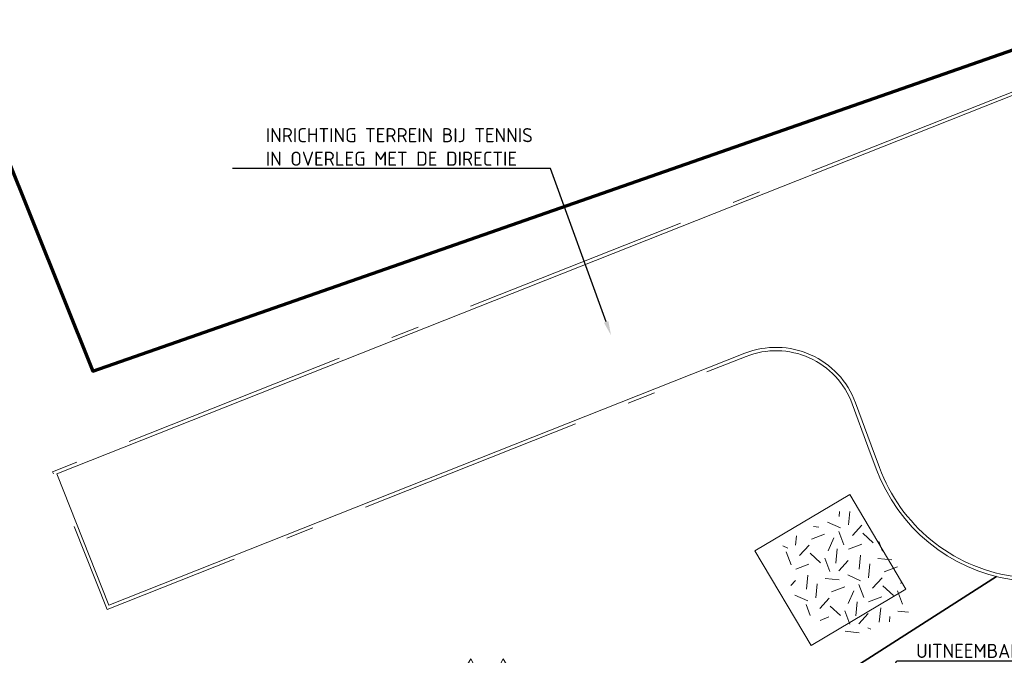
# Model space of a CAD drawing. Header units: metres. Extents: x 109063 to 109671, y 521086 to 521391.
# Tile 80 of 85: x 109357 to 109392, y 521294 to 521316. Entities that reach past the tile are written whole.
import ezdxf
from ezdxf import colors
from ezdxf.entities.mleader import LeaderData, LeaderLine
from ezdxf.math import Vec2, Vec3

# ---------------------------------------------------------------- set-up
doc = ezdxf.new("R2010")
doc.units = ezdxf.units.M
doc.linetypes.add('VH-OPSLUITBAND_120X250_A', pattern=[13, 8, -2, 1, -2])
for name, color, linetype, lineweight in [('B-WE-VH-KANTOPSLUITING_OPSLUITBAND_120X250-G', 253, 'VH-OPSLUITBAND_120X250_A', 18), ('B-WE-VH-KANTVERHARDING_WEG-G', 253, 'Continuous', 18), ('N-WE-GR-BEPLANTING_NATUUR_BOS-A-200', 92, 'Continuous', 18), ('N-WE-GR-GRAS-A-200', 62, 'Continuous', 18), ('N-WE-KG-WERKGRENS_FASE 3A-G', 10, 'XX-WERKGRENS_CIRCEL', 70), ('N-WE-VH-KANTVERHARDING_WEG-G', 4, 'Continuous', 35), ('X-XX-AL-T25', 7, 'Continuous', 25)]:
    doc.layers.add(name, color=color, linetype=linetype, lineweight=lineweight)
doc.layers.add('N-WE-GR-BOOMVAK-G', color=7, linetype='Continuous', lineweight=18, true_color=0xcc6600)
doc.styles.add('NLCS-ISO-M200-T25', font='NLCS-ISO.ttf', dxfattribs={"height": 0.5})
doc.linetypes.add('XX-WERKGRENS_CIRCEL', pattern='A,10,-2.5,[69,NLCS.SHX,S=1,R=0,X=0,Y=0],-2.5', length=15)

msp = doc.modelspace()

# ---------------------------------------------------------------- hatches: boundary and pattern name
at = {"layer": 'N-WE-GR-BEPLANTING_NATUUR_BOS-A-200'}
h = msp.add_hatch(dxfattribs=at)
h.set_pattern_fill('AGR-BOS-SO', color=256, scale=0.2, pattern_type=2)
h.set_pattern_definition([(0, (109286.0104414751, 521173.618035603), (0.57735, 1), [0.23094, -0.9237600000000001]), (240, (109286.1259114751, 521173.818035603), (0.5773504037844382, -0.9999997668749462), [0.23094, -0.9237600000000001]), (300.0000000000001, (109286.1259114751, 521173.818035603), (1.154700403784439, 2.331250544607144e-07), [0.23094, -0.9237600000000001]), (270, (109286.1259114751, 521173.618035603), (0.5773499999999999, -1), [0.1, -1.9])])
h.paths.add_polyline_path([(109371.5943759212, 521291.8187646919), (109371.3124316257, 521293.3470189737), (109374.1907962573, 521294.7732032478), (109374.522833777, 521293.2593303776)])
at = {"layer": 'N-WE-GR-GRAS-A-200', "transparency": 33554687}
h = msp.add_hatch(dxfattribs=at)
h.set_pattern_fill('AGR-GRAS_02', color=256, scale=0.2, angle=20.83497583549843, pattern_type=2)
h.set_pattern_definition([(20.83497583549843, (0, 0), (1.157862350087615, 2.580572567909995), [0.4999999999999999, -1.5]), (20.83497583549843, (0.6012565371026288, 1.512775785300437), (1.157862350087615, 2.580572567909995), [0.4999999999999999, -1.5]), (110.8349758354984, (-0.06205254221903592, 0.7253616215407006), (-2.580572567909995, 1.157862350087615), [0.4999999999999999, -1.5]), (110.8349758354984, (0.4366601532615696, 1.664129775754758), (-2.580572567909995, 1.157862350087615), [0.4999999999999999, -1.5]), (65.83497583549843, (-0.1241050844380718, 1.450723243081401), (-0.7113551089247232, 1.869217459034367), [0.4999999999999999, -2.328427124]), (155.8349758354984, (1.028069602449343, 0.3912453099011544), (-1.869217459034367, -0.7113551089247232), [0.4999999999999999, -2.328427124]), (47.40002703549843, (0.2538978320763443, 0.7386040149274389), (1.869217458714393, 0.7113551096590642), [0.4999999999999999, -3.972135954]), (47.40002703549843, (0.7393681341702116, 1.993322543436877), (1.869217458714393, 0.7113551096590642), [0.4999999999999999, -3.972135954]), (84.26992465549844, (1.308452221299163, 0.4979485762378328), (-0.7113551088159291, 1.869217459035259), [0.4999999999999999, -3.972135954]), (84.26992465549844, (0.1471945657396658, 1.01898663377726), (-0.7113551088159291, 1.869217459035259), [0.4999999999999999, -3.972135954]), (84.26992465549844, (0.979259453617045, 0.8006565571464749), (-0.7113551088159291, 1.869217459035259), [0.4999999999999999, -3.972135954]), (137.4000270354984, (-0.3912453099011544, 1.028069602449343), (-0.7113551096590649, 1.869217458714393), [0.4999999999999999, -3.972135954]), (174.2699246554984, (0.2671402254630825, 0.4226536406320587), (-1.869217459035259, -0.7113551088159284), [0.4999999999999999, -3.972135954])])
edge = h.paths.add_edge_path()
edge.add_arc((109408.6334463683, 521319.7894320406), 30.59693696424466, 222.3473243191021, 227.0656359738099, ccw=False)
edge.add_arc((109369.4462579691, 521325.9643890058), 31.49867599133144, 297.028943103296, 301.7472547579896, ccw=False)
edge.add_line((109383.7605331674, 521297.9060905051), (109384.2301063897, 521295.6246698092))
edge.add_line((109384.2301063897, 521295.6246698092), (109386.2294259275, 521294.5991075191))
edge.add_line((109386.2294259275, 521294.5991075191), (109388.2468037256, 521295.3980076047))
edge.add_line((109388.2468037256, 521295.3980076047), (109387.7920337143, 521297.3883590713))

# ---------------------------------------------------------------- linework, layer by layer
at = {"layer": 'B-WE-VH-KANTOPSLUITING_OPSLUITBAND_120X250-G', "flags": 128}
msp.add_lwpolyline([(109392.6321575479, 521303.6758181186, -0.1105955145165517), (109392.5175573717, 521305.8054750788), (109394.0065455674, 521314.6636012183), (109392.0381291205, 521313.943316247), (109357.9242548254, 521300.4384050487), (109359.8530142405, 521295.56629184), (109382.4800675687, 521304.5238304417, -0.421105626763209), (109386.2420956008, 521302.8429655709), (109386.7963522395, 521301.3407938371)], format="xyb", dxfattribs=at)
at = {"layer": 'B-WE-VH-KANTVERHARDING_WEG-G'}
msp.add_lwpolyline([(109392.516635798, 521303.643341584, -0.1105955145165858), (109392.3992175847, 521305.8253671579), (109393.854, 521314.4799999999), (109392.0808396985, 521313.8311633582), (109358.08, 521300.371), (109359.9204192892, 521295.7220370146), (109382.4358975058, 521304.6354055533, -0.4211056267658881), (109386.3546767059, 521302.8845046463), (109386.9089333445, 521301.3823329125)], format="xyb", dxfattribs=at)
at = {"layer": 'N-WE-VH-KANTVERHARDING_WEG-G'}
msp.add_lwpolyline([(109331.8722552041, 521285.495680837), (109330.8830546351, 521282.8987851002, 0.5844537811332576), (109337.5695145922, 521274.8608913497, 0.03298916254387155), (109356.1484548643, 521279.5425940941, 0.004468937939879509), (109358.613407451, 521280.3642235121, 0.04458421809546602), (109382.2379324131, 521290.9083368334), (109391.3483624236, 521296.7289697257)], format="xyb", dxfattribs=at)

# ---------------------------------------------------------------- next in the draw order: leaders
at = {"layer": 'X-XX-AL-T25'}
ml = msp.add_multileader_mtext('Standard', dxfattribs=at)
ml.set_content('INRICHTING TERREIN BIJ TENNIS\\PIN OVERLEG MET DE DIRECTIE', color=256, style='NLCS-ISO-M200-T25')
ml.set_leader_properties(color=256, linetype='ByLayer', lineweight=-1)
ml.build(insert=Vec2(0, 0))
ml.multileader.update_dxf_attribs({"text_left_attachment_type": 5, "text_right_attachment_type": 5, "dogleg_length": 0.5, "arrow_head_size": 0.5})
ctx = ml.context
ctx.base_point, ctx.char_height, ctx.arrow_head_size, ctx.landing_gap_size, ctx.plane_origin = Vec3(109365.2948722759, 521311.1741523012), 0.5, 0.5, 0.18, Vec3(109377.6978429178, 521305.2737247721)
ctx.left_attachment, ctx.right_attachment = 5, 5
notes = []
notes.append((ctx, [(0, (1, 1, 0), (109375.5548722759, 521311.1741523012), (-1, 0), 0.5, [(0, [(109377.6978429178, 521305.2737247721)], 0, [])])]))
ctx.mtext.insert, ctx.mtext.flow_direction = Vec3(109365.4748722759, 521312.6074856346), 5
ctx.mtext.has_bg_fill, ctx.mtext.bg_color, ctx.mtext.bg_scale_factor, ctx.mtext.bg_transparency, ctx.mtext.use_window_bg_color = 1, -1027028792, 1.5, 0, 1
ml = msp.add_multileader_mtext('Standard', dxfattribs=at)
ml.set_content('UITNEEMBARE PAAL', color=256, style='NLCS-ISO-M200-T25')
ml.set_leader_properties(color=256, linetype='ByLayer', lineweight=-1)
ml.build(insert=Vec2(0, 0))
ml.multileader.update_dxf_attribs({"text_left_attachment_type": 5, "text_right_attachment_type": 5, "dogleg_length": 0.5, "arrow_head_size": 0.5})
ctx = ml.context
ctx.base_point, ctx.char_height, ctx.arrow_head_size, ctx.landing_gap_size, ctx.plane_origin = Vec3(109388.3190292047, 521293.7486937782), 0.5, 0.5, 0.18, Vec3(109384.4604577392, 521289.1765722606)
ctx.left_attachment, ctx.right_attachment = 5, 5
notes.append((ctx, [(0, (1, 1, 0), (109387.8190292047, 521293.7486937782), (1, 0), 0.5, [(1, [(109383.9462421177, 521290.2878806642), (109384.7423382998, 521288.4197088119)], 0, [])])]))
ctx.mtext.insert, ctx.mtext.width, ctx.mtext.defined_height, ctx.mtext.flow_direction = Vec3(109388.4990292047, 521294.3486937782), 7.024231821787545, 0.4413079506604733, 5
ctx.mtext.has_bg_fill, ctx.mtext.bg_color, ctx.mtext.bg_scale_factor, ctx.mtext.bg_transparency, ctx.mtext.use_window_bg_color = 1, -1027028792, 1.5, 0, 1
for ctx, leaders in notes:
    for number, flags, end, landing, length, lines in leaders:
        leader = LeaderData()
        leader.index, (leader.has_last_leader_line, leader.has_dogleg_vector, leader.attachment_direction) = number, flags
        leader.last_leader_point, leader.dogleg_vector, leader.dogleg_length = Vec3(end), Vec3(landing), length
        for number, points, colour, breaks in lines:
            line = LeaderLine()
            line.index, line.vertices, line.color, line.breaks = number, Vec3.list(points), colors.encode_raw_color(colour), breaks
            leader.lines.append(line)
        ctx.leaders.append(leader)

# ---------------------------------------------------------------- next in the draw order: linework, layer by layer
at = {"layer": 'B-WE-VH-KANTOPSLUITING_OPSLUITBAND_120X250-G', "flags": 128}
msp.add_lwpolyline([(109386.7963522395, 521301.3407938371), (109387.0887508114, 521300.5483218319, 0.2717722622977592), (109391.8803163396, 521296.6210090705), (109402.6485228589, 521294.9288344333), (109414.0697568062, 521293.1340395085, -0.3527271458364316), (109416.4977352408, 521290.457385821, -0.3527271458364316)], format="xyb", dxfattribs=at)
at = {"layer": 'B-WE-VH-KANTVERHARDING_WEG-G'}
msp.add_lwpolyline([(109386.9089333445, 521301.3823329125), (109387.2013319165, 521300.5898609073, 0.2717722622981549), (109391.8989451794, 521296.7395542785), (109402.6671516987, 521295.0473796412), (109414.0883856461, 521293.2525847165, -0.3527271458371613), (109416.6175298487, 521290.4644037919, -0.3527271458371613)], format="xyb", dxfattribs=at)
at = {"layer": 'N-WE-GR-BOOMVAK-G'}
msp.add_lwpolyline([(109386.149021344, 521299.6336057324), (109388.1389691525, 521296.2794877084), (109384.7848511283, 521294.2895399), (109382.7949033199, 521297.6436579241)], close=True, dxfattribs=at)
at = {"layer": 'N-WE-KG-WERKGRENS_FASE 3A-G', "flags": 128}
msp.add_lwpolyline([(109325.9852332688, 521089.8910932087), (109318.9760571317, 521087.0978909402), (109317.7590229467, 521090.309987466), (109323.357371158, 521094.5927836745), (109238.4538672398, 521245.3845682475), (109219.9931327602, 521235.5744317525), (109205.0619311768, 521230.4052660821), (109136.2816851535, 521195.4929384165), (109151.5240084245, 521165.7113477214), (109133.2028725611, 521154.3715778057), (109118.9696618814, 521166.6262537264), (109096.8843987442, 521210.7721939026), (109081.120412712, 521240.820995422), (109089.4095320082, 521256.9049150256), (109098.8363948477, 521261.0039478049), (109101.0469468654, 521258.3100999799, 0.2809903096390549), (109115.1462138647, 521256.2338187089), (109161.4842590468, 521279.6825050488), (109182.4904605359, 521274.1877775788), (109197.3839371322, 521282.2296759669), (109207.4112759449, 521265.0189018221), (109222.7429781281, 521273.1301225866), (109202.6840457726, 521306.8191775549), (109330.8540994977, 521375.9574288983), (109334.104, 521366.956), (109359.3516825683, 521304.007), (109395.9162471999, 521316.7672097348), (109395.0141397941, 521304.6535815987), (109407.2230513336, 521303.0447394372), (109419.64739346, 521302.2786755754), (109418.2075103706, 521287.5559015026), (109409.707725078, 521288.4081365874), (109419.0129940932, 521237.7529619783), (109418.5617118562, 521234.8638802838), (109426.4451687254, 521234.1849934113), (109428.101254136, 521222.0663919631), (109421.2783488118, 521222.2228370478), (109442.3452389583, 521149.2477334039), (109444.2102913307, 521130.5296853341), (109415.0556148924, 521118.9952378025), (109417.9415997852, 521109.0171095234), (109389.799825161, 521098.7344669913), (109393.2185847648, 521089.1254520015), (109386.1181887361, 521086.7501851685), (109367.9337236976, 521091.6482577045), (109364.1064529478, 521102.4370652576)], format="xyb", close=True, dxfattribs=at)

doc.saveas('drawing.dxf')
